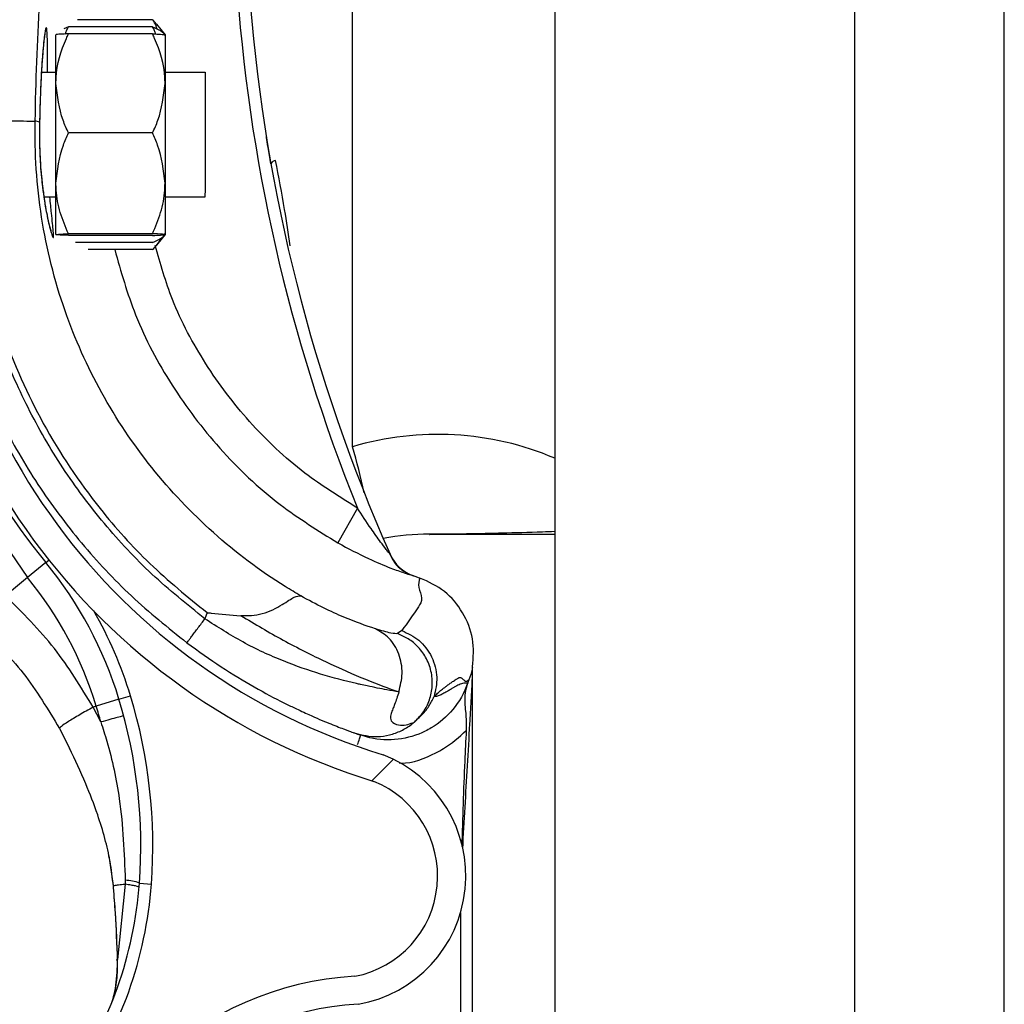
# Model space of a CAD drawing. Header units: inches. Extents: x 170 to 284, y 215 to 248.
# Tile 131 of 195: x 186.1455 to 186.2299, y 224.0262 to 224.1105. Entities that reach past the tile are written whole.
import ezdxf

# ---------------------------------------------------------------- set-up
doc = ezdxf.new("R2010")
doc.units = ezdxf.units.IN
doc.header["$LTSCALE"] = 0.25
doc.header["$MEASUREMENT"] = 0
doc.layers.add('RH BENCH MOUNT', color=7, linetype='Continuous')

msp = doc.modelspace()

# ---------------------------------------------------------------- hatches: boundary and pattern name
at = {"layer": 'RH BENCH MOUNT'}
h = msp.add_hatch(dxfattribs=at)
h.set_pattern_fill('ANSI31', color=256, scale=0.34241245, angle=2.8e-322, style=0)
h.set_pattern_definition([(45, (176.0930244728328, 218.320867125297), (-0.03026527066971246, 0.03026527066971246), [])])
edge = h.paths.add_edge_path(flags=0)
edge.add_arc((186.1662917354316, 224.0094604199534), 0.001712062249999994, 450.0000000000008, 472.2104203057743)
edge.add_line((186.1656445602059, 224.0110454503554), (186.1647320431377, 224.0132803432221))
edge.add_arc((186.1662917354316, 224.0094604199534), 0.004126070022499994, 449.9999999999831, 472.2104203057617, ccw=False)
edge.add_arc((186.1662917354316, 224.0005576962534), 0.01302879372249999, 401.4761673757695, 449.99999999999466, ccw=False)
edge.add_arc((186.1620458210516, 223.9974075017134), 0.01830194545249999, 360, 400.06137300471, ccw=False)
edge.add_arc((186.1685858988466, 223.9974075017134), 0.01176186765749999, 292.1408576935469, 360, ccw=False)
edge.add_arc((186.1662917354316, 224.0006604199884), 0.01566536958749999, 235.2570680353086, 295.4307998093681, ccw=False)
edge.add_arc((186.1715306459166, 224.0087755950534), 0.02532140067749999, 212.8542481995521, 235.9809333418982, ccw=False)
edge.add_arc((186.1633812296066, 224.0024067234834), 0.01504902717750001, 172.1557183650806, 209.3146496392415, ccw=False)
edge.add_arc((186.1758108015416, 224.0010713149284), 0.02754708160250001, 453.308503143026, 532.9325737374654, ccw=False)
edge.add_arc((186.1725578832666, 224.0371615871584), 0.008748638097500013, 280.9586189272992, 427.9414322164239)
edge.add_arc((186.1924176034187, 224.0995148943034), 0.05672062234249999, 179.5706357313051, 253.00989973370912, ccw=False)
edge.add_arc((186.3507493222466, 224.1007133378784), 0.2150521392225, 163.4260275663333, 180.2060536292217, ccw=False)
edge.add_arc((186.1719757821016, 224.1528627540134), 0.02884824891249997, 465.15884346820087, 521.4137567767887, ccw=False)
edge.add_arc((186.1546497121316, 224.2074090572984), 0.0284373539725, 290.1205938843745, 343.7190675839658)
edge.add_arc((186.1674901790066, 224.2032316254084), 0.01494630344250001, 345.2914408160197, 400.5471921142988)
edge.add_arc((186.1640660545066, 224.2014168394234), 0.0187470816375, 397.9578745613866, 431.4396159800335)
edge.add_arc((186.1662917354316, 224.2062448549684), 0.0134739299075, 433.877557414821, 472.2736457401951)
edge.add_arc((186.1637236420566, 224.2132643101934), 0.006011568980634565, 474.982532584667, 495.7175736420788)
edge.add_arc((186.1735166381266, 224.2060051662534), 0.01816498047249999, 500.8992600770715, 540.0000000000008)
edge.add_arc((186.1662917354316, 224.2060051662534), 0.01094007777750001, 180, 270)
edge.add_arc((186.1662917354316, 224.1969312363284), 0.001866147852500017, 270, 285.642246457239)
edge.add_line((186.1667949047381, 224.195134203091), (186.167445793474, 224.1928096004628))
edge.add_arc((186.1662917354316, 224.1969312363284), 0.004280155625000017, 270.00000000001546, 285.6422464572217, ccw=False)
edge.add_arc((186.1662917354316, 224.2060051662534), 0.01335408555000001, 179.9999999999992, 270.00000000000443, ccw=False)
edge.add_arc((186.1735166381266, 224.2060051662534), 0.020578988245, 500.61135831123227, 540, ccw=False)
edge.add_arc((186.1637236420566, 224.2132643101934), 0.008425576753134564, 474.57766718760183, 496.4997109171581, ccw=False)
edge.add_arc((186.1662917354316, 224.2062448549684), 0.01588793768, 433.6903022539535, 472.4705806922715, ccw=False)
edge.add_arc((186.1640660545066, 224.2014168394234), 0.02116108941, 398.1045307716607, 431.57717173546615, ccw=False)
edge.add_arc((186.1674901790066, 224.2032316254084), 0.01736031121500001, 345.180248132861, 400.3658533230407, ccw=False)
edge.add_arc((186.1546497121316, 224.2074090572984), 0.030851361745, 289.9181572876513, 343.77953759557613, ccw=False)
edge.add_arc((186.1719757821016, 224.1528627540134), 0.02643424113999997, 464.9417095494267, 521.3236131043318)
edge.add_arc((186.3507493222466, 224.1007133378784), 0.21263813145, 523.4376684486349, 540.2096895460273)
edge.add_arc((186.1924176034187, 224.0995148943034), 0.05430661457, 539.5566266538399, 613.1145348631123)
edge.add_arc((186.1725578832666, 224.0371615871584), 0.01116264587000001, 280.0610388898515, 428.5290871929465, ccw=False)
edge.add_arc((186.1758108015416, 224.0010713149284), 0.02513307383, 452.9714001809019, 532.9706577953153)
edge.add_arc((186.1633812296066, 224.0024067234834), 0.01263501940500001, 532.0830472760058, 568.9826967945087)
edge.add_arc((186.1715306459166, 224.0087755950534), 0.022907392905, 213.0443063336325, 236.0197152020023)
edge.add_arc((186.1662917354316, 224.0006604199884), 0.01325136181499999, 235.1922404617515, 295.7352497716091)
edge.add_arc((186.1685858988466, 223.9974075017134), 0.009347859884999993, 291.7225241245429, 360)
edge.add_arc((186.1620458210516, 223.9974075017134), 0.01588793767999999, 360, 399.952178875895)
edge.add_arc((186.1662917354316, 224.0005576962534), 0.01061478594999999, 401.6345013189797, 450.0000000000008)

# ---------------------------------------------------------------- linework, layer by layer
for p, q in [((186.1913380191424, 224.1660078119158), (186.1913380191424, 219.9132451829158)), ((186.2170189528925, 224.1660078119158), (186.2170189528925, 219.9132451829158)), ((186.2298594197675, 219.9132451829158), (186.2298594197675, 224.1660078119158)), ((186.1740134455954, 224.073943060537), (186.1740134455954, 224.1393637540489)), ((186.1568877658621, 224.110528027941), (186.1504526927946, 224.1105294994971)), ((186.1568877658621, 224.110528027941), (186.1571926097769, 224.1101388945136)), ((186.149679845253, 224.1099230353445), (186.149292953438, 224.1097368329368)), ((186.156887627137, 224.1099213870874), (186.149679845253, 224.1099230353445)), ((186.1572152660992, 224.1101571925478), (186.1579575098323, 224.1092381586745)), ((186.1486086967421, 224.1050708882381), (186.1486096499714, 224.1092393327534)), ((186.1568874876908, 224.1093115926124), (186.1496797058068, 224.1093132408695)), ((186.157957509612, 224.1092371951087), (186.1579565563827, 224.1050687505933)), ((186.1473662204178, 224.1060304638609), (186.1486089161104, 224.1060301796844)), ((186.157956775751, 224.1060280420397), (186.1613809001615, 224.1060272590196)), ((186.1613809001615, 224.1060272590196), (186.1613786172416, 224.0960441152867)), ((186.1486067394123, 224.0965115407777), (186.1486086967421, 224.1050708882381)), ((186.1579565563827, 224.1050687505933), (186.1579545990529, 224.096509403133)), ((186.1472077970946, 224.1017451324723), (186.1468376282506, 224.1018496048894)), ((186.1472077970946, 224.1017451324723), (186.1472078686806, 224.101744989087)), ((186.1568855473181, 224.1008263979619), (186.149677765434, 224.100828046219)), ((186.1486057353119, 224.0921206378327), (186.1486067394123, 224.0965115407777)), ((186.1579545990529, 224.096509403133), (186.1579535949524, 224.092118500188)), ((186.1613786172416, 224.0960441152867), (186.1613784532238, 224.0953268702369)), ((186.1486064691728, 224.0953297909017), (186.1475855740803, 224.0953300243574)), ((186.1613784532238, 224.0953268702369), (186.1579543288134, 224.095327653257)), ((186.1568835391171, 224.0920445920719), (186.1496757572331, 224.092046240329)), ((186.1568835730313, 224.0921928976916), (186.1496757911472, 224.0921945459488)), ((186.1579535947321, 224.0921175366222), (186.1572109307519, 224.0911988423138)), ((186.1568833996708, 224.0914347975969), (186.1502753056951, 224.091436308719)), ((186.1568832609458, 224.0908281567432), (186.1513657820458, 224.0908294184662)), ((186.174446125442, 224.0686804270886), (186.1727630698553, 224.065700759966)), ((186.1477464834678, 224.0640212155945), (186.1461731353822, 224.062732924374)), ((186.1477464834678, 224.0640212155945), (186.1480054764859, 224.0642332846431)), ((186.1461731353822, 224.062732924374), (186.1442768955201, 224.0611802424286)), ((186.1790371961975, 224.0629569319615), (186.1794557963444, 224.0628099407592)), ((186.1794557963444, 224.0628099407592), (186.1797878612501, 224.062686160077)), ((186.1615536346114, 224.0597269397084), (186.1613712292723, 224.0591981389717)), ((186.1782424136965, 224.0581896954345), (186.1778568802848, 224.0579275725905)), ((186.1843016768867, 224.0550686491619), (186.1843016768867, 224.0550906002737)), ((186.1839721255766, 224.0539568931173), (186.1838758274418, 224.0536777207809)), ((186.1843016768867, 224.0021147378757), (186.1843016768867, 224.0545369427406)), ((186.1540075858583, 224.0523099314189), (186.1520624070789, 224.0517171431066)), ((186.1540075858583, 224.0523099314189), (186.1549902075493, 224.0526093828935)), ((186.1520624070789, 224.0517171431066), (186.1517967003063, 224.0516361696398)), ((186.1524507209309, 224.050360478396), (186.1517967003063, 224.0516361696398)), ((186.1489064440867, 224.0498111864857), (186.1497777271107, 224.048106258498)), ((186.1742323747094, 224.0494019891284), (186.1743992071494, 224.0493427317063)), ((186.1744776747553, 224.0493153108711), (186.1747284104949, 224.0492277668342)), ((186.1531342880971, 224.0388876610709), (186.1534991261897, 224.0363085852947)), ((186.1535411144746, 224.0361562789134), (186.1535271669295, 224.0363235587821)), ((186.1545422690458, 224.0364524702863), (186.1538921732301, 224.0300184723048)), ((186.1557639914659, 224.0365516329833), (186.1567884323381, 224.0364758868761)), ((186.1832744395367, 224.0340374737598), (186.1832744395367, 224.0050117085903))]:
    msp.add_line(p, q, dxfattribs=at)
at = {"layer": 'RH BENCH MOUNT', "flags": 128}
for points in [[(186.1334581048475, 224.0910607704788), (186.1335312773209, 224.0902639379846), (186.1361895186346, 224.0803090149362), (186.1403621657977, 224.0712247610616), (186.146173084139, 224.0627329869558), (186.1461731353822, 224.062732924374), (186.1461731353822, 224.062732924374)], [(186.1538586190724, 224.0299498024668), (186.1538308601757, 224.0299573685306), (186.1538118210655, 224.0299657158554), (186.1538020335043, 224.0299746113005), (186.1538017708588, 224.0299838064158), (186.1538110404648, 224.0299930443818), (186.153829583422, 224.0300020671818), (186.1538568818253, 224.0300106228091), (186.1538921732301, 224.0300184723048)]]:
    msp.add_lwpolyline(points, dxfattribs=at)
at = {"layer": 'RH BENCH MOUNT'}
for centre, radius, start, end in [((186.3507493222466, 224.1007133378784), 0.2126381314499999, 163.4376684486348, 180.2096895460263), ((186.3103094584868, 224.1236240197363), 0.1465525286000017, 165.3406183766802, 202.0185750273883), ((186.3103094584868, 224.1236240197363), 0.1455252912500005, 165.3544246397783, 203.8705502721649), ((186.1924176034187, 224.0995148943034), 0.05672062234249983, 179.5706357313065, 253.009899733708), ((186.1924176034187, 224.0995148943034), 0.05430661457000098, 179.5566266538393, 253.114534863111), ((186.1675087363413, 224.0979454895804), 0.0005320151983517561, 98.8225151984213, 154.8284159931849), ((186.1925195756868, 224.1006823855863), 0.05786770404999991, 190.9018913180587, 219.3113539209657), ((186.1813100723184, 224.0493205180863), 0.02568093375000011, 67.01549504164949, 106.5066258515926), ((186.1177914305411, 224.0574211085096), 0.05859940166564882, 12.39253660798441, 16.37646921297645), ((186.1801927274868, 224.0493205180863), 0.01712062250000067, 88.61049705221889, 101.9466001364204), ((186.1806203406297, 224.0669495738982), 0.0005136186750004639, 268.6104970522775, 270.0142555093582), ((186.1803633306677, 224.0661197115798), 0.003424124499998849, 203.870550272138, 250.622411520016), ((186.121253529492, 224.0423282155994), 0.03424124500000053, 16.94846748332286, 39.31135392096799), ((186.121253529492, 224.0423282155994), 0.0322077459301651, 16.94846748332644, 39.31135392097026), ((186.121253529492, 224.0423282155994), 0.03526848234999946, 16.94846748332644, 29.83866097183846), ((186.1127374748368, 224.0397329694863), 0.04314396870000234, 355.7713036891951, 16.94846748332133), ((186.1127374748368, 224.0397329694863), 0.04417120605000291, 355.7713036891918, 16.94846748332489), ((186.1127374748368, 224.0397329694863), 0.04111046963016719, 14.98049646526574, 16.94846748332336), ((186.1725578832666, 224.0371615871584), 0.01116264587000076, 280.0610388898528, 68.52908719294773), ((186.1725578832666, 224.0371615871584), 0.008748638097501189, 280.9586189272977, 67.94143221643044), ((186.1216159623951, 224.0390765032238), 0.03424124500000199, 325.055123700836, 355.7713036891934), ((186.1216159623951, 224.0390765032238), 0.03526848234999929, 325.055123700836, 355.7713036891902), ((186.1535507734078, 224.0359784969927), 0.0001780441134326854, 93.10983559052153, 110.0707638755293), ((186.1535040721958, 224.0361756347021), 3.319259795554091e-05, 244.2889319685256, 282.2874080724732), ((186.1544851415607, 224.0332926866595), 0.003500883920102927, 68.57435782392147, 89.04261803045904), ((186.1758108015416, 224.0010713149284), 0.02754708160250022, 93.30850314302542, 172.9325737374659), ((186.1758108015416, 224.0010713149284), 0.02513307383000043, 92.97140018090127, 172.9706577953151)]:
    msp.add_arc(centre, radius, start, end, dxfattribs=at)
for points, knots in [([(186.1406798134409, 224.1002417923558), (186.1407785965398, 224.104997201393), (186.1409766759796, 224.114532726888), (186.1425862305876, 224.1288416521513), (186.1450430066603, 224.1431512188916), (186.1475403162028, 224.1525550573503), (186.1487919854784, 224.1572683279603)], [0, 0, 0, 0, 0.2468628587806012, 0.4950083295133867, 0.74689458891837, 1, 1, 1, 1]), ([(186.1492048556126, 224.1567800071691), (186.1482307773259, 224.1531498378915), (186.1462797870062, 224.1458789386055), (186.144101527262, 224.1347981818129), (186.1424904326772, 224.1236155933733), (186.1414796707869, 224.1126469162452), (186.1412849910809, 224.1053990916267), (186.1411915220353, 224.1019192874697)], [0, 0, 0, 0, 0.2027568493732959, 0.4061035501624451, 0.6088604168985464, 0.8122072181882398, 1, 1, 1, 1]), ([(186.146837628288, 224.1018496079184), (186.1468376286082, 224.1018496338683), (186.1468794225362, 224.1052359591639), (186.1471425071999, 224.1122826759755), (186.1480944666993, 224.1229558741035), (186.1496690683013, 224.1338319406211), (186.1517875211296, 224.1446192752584), (186.1536858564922, 224.1516943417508), (186.1546350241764, 224.1552318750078)], [0, 0, 0, 0, 1.439079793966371e-06, 0.1877923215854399, 0.3908439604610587, 0.5938956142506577, 0.7969478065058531, 1, 1, 1, 1]), ([(186.157274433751, 224.1097350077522), (186.1572194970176, 224.1099161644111), (186.1571368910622, 224.1101885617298), (186.1569502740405, 224.1104428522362), (186.1568877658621, 224.110528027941)], [0, 0, 0, 0, 0.6650456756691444, 1, 1, 1, 1]), ([(186.1478716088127, 224.10603034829), (186.1478744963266, 224.1063501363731), (186.1478853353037, 224.1075505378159), (186.1478803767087, 224.1089419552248), (186.1478337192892, 224.1098014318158), (186.1477451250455, 224.1098888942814), (186.1476185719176, 224.1092381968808), (186.1474501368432, 224.1075158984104), (186.1472871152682, 224.1049598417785), (186.1472348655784, 224.102842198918), (186.1472077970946, 224.1017451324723)], [0, 0, 0, 0, 0.05114929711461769, 0.1920011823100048, 0.3334894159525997, 0.422421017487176, 0.5646212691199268, 0.7065362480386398, 0.8479681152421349, 1, 1, 1, 1]), ([(186.1494248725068, 224.1093018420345), (186.1494475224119, 224.109393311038), (186.1495006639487, 224.1096079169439), (186.1496145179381, 224.1098081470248), (186.149679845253, 224.1099230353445)], [0, 0, 0, 0, 0.4262184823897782, 1, 1, 1, 1]), ([(186.1571423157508, 224.1093000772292), (186.1571197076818, 224.1093915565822), (186.1570666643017, 224.1096061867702), (186.1569529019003, 224.1098064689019), (186.156887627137, 224.1099213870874)], [0, 0, 0, 0, 0.4262184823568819, 1, 1, 1, 1]), ([(186.156887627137, 224.1099213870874), (186.1571396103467, 224.1098113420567), (186.1576495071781, 224.1095886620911), (186.1579339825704, 224.1093174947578), (186.1579531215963, 224.109162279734), (186.1579574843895, 224.1091268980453)], [0, 0, 0, 0, 0.4299704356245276, 0.8700602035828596, 1, 1, 1, 1]), ([(186.1476699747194, 224.1093720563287), (186.1476701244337, 224.1093725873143), (186.1476769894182, 224.1093969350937), (186.1476454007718, 224.1092600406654), (186.1476008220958, 224.1089448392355), (186.1475535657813, 224.1084817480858), (186.1475291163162, 224.1082421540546)], [0, 0, 0, 0, 0.005301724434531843, 0.2431048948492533, 0.6083977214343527, 1, 1, 1, 1]), ([(186.1486086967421, 224.1050708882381), (186.1486121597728, 224.1052387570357), (186.1486392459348, 224.1065517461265), (186.1490708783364, 224.1079913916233), (186.1496203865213, 224.1091844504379), (186.1496797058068, 224.1093132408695)], [0, 0, 0, 0, 0.1156468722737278, 0.904534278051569, 1, 1, 1, 1]), ([(186.1496797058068, 224.1093132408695), (186.1494276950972, 224.1093030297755), (186.1489177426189, 224.10928236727), (186.1486331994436, 224.1092571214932), (186.1486140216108, 224.1092426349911), (186.1486096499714, 224.1092393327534)], [0, 0, 0, 0, 0.4299704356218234, 0.8700602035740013, 0.9999999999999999, 0.9999999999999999, 0.9999999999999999, 0.9999999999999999]), ([(186.1579565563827, 224.1050687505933), (186.1579531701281, 224.1052366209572), (186.1579266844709, 224.1065496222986), (186.1574957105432, 224.1079894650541), (186.1569467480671, 224.1091827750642), (186.1568874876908, 224.1093115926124)], [0, 0, 0, 0, 0.1156468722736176, 0.9045342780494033, 0.9999999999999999, 0.9999999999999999, 0.9999999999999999, 0.9999999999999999]), ([(186.1568874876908, 224.1093115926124), (186.1571394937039, 224.1093012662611), (186.1576494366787, 224.1092803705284), (186.157933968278, 224.1092549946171), (186.1579531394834, 224.1092404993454), (186.157957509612, 224.1092371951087)], [0, 0, 0, 0, 0.4299704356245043, 0.8700602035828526, 0.9999999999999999, 0.9999999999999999, 0.9999999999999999, 0.9999999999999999]), ([(186.1475291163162, 224.1082421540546), (186.1475244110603, 224.1081985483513), (186.1474890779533, 224.1078711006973), (186.1474166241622, 224.1069308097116), (186.1473246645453, 224.105435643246), (186.1472516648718, 224.1036592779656), (186.1472166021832, 224.1023894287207), (186.1472086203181, 224.1017396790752), (186.1472086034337, 224.1017383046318)], [0, 0, 0, 0, 0.03583539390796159, 0.2690981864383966, 0.5116419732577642, 0.7561140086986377, 0.9994840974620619, 1, 1, 1, 1]), ([(186.149677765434, 224.100828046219), (186.1495149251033, 224.1011864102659), (186.148898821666, 224.1025422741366), (186.1487316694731, 224.1039991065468), (186.1486086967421, 224.1050708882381)], [0, 0, 0, 0, 0.2643068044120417, 1, 1, 1, 1]), ([(186.1568855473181, 224.1008263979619), (186.1570485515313, 224.1011846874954), (186.1576652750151, 224.1025402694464), (186.15783309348, 224.1039970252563), (186.1579565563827, 224.1050687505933)], [0, 0, 0, 0, 0.2643068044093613, 1, 1, 1, 1]), ([(186.1411910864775, 224.1019192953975), (186.1412738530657, 224.0988819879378), (186.1414421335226, 224.0927065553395), (186.143731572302, 224.0839195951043), (186.1473458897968, 224.075753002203), (186.1517606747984, 224.0691729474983), (186.1565697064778, 224.0637882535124), (186.1598837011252, 224.0610877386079), (186.1615536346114, 224.0597269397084)], [0, 0, 0, 0, 0.1870908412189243, 0.3803918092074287, 0.5558755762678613, 0.7364481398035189, 0.8671952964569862, 1, 1, 1, 1]), ([(186.1411910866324, 224.1019193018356), (186.1419152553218, 224.1019079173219), (186.1433635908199, 224.1018851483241), (186.1452047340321, 224.1018571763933), (186.1465196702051, 224.1018411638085), (186.1467316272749, 224.1018467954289), (186.1468376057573, 224.1018496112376)], [0, 0, 0, 0, 0.2500007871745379, 0.5000009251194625, 0.7500005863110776, 1, 1, 1, 1]), ([(186.169580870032, 224.0611590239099), (186.1691391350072, 224.0614217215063), (186.166491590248, 224.0629962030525), (186.1619665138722, 224.0664276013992), (186.1566353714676, 224.072028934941), (186.1523471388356, 224.0784687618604), (186.1490978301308, 224.0856948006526), (186.1471382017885, 224.0935696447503), (186.1467673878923, 224.0990976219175), (186.1468376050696, 224.1018495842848), (186.1468376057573, 224.1018496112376)], [0, 0, 0, 0, 0.03155846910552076, 0.1891461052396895, 0.34673388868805, 0.5043277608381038, 0.6619226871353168, 0.8309600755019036, 0.9999983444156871, 1, 1, 1, 1]), ([(186.147209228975, 224.101736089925), (186.1472078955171, 224.1016936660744), (186.1471870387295, 224.1010301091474), (186.147192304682, 224.0996985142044), (186.1472862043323, 224.0978749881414), (186.1474054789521, 224.0965705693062), (186.1474929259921, 224.0959757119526), (186.1475096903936, 224.0958616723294)], [0, 0, 0, 0, 0.02096907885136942, 0.3279800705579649, 0.6261032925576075, 0.928320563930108, 1, 1, 1, 1]), ([(186.1472078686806, 224.101744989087), (186.1472001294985, 224.1012899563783), (186.1471756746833, 224.0998521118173), (186.1472983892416, 224.0974418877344), (186.1476144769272, 224.0949004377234), (186.1479975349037, 224.0929732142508), (186.148279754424, 224.09198928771), (186.1484248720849, 224.0917533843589), (186.1484130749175, 224.0923114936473), (186.1482551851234, 224.093563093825), (186.1481358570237, 224.0948499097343), (186.1480913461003, 224.0953299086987)], [0, 0, 0, 0, 0.05799721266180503, 0.1832636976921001, 0.306412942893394, 0.4347166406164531, 0.5675677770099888, 0.660949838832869, 0.7922661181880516, 0.9225125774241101, 1, 1, 1, 1]), ([(186.1613712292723, 224.0591981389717), (186.1598266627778, 224.0604396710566), (186.1567350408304, 224.0629247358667), (186.1526771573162, 224.0672974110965), (186.1491033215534, 224.0720733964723), (186.1461149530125, 224.0772474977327), (186.1437242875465, 224.0827228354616), (186.1420014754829, 224.0884388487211), (186.1408961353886, 224.0943014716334), (186.1407517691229, 224.0982658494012), (186.1406798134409, 224.1002417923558)], [0, 0, 0, 0, 0.1247413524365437, 0.2496837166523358, 0.3746881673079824, 0.4999855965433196, 0.6253465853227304, 0.7503062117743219, 0.8755465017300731, 1, 1, 1, 1]), ([(186.1486067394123, 224.0965115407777), (186.1487347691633, 224.0976226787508), (186.1489055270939, 224.0991046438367), (186.1495232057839, 224.1004831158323), (186.149677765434, 224.100828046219)], [0, 0, 0, 0, 0.7497733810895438, 0.9999999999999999, 0.9999999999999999, 0.9999999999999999, 0.9999999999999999]), ([(186.1579545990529, 224.096509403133), (186.1578270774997, 224.0976205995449), (186.157656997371, 224.0991026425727), (186.1570399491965, 224.1004813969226), (186.1568855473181, 224.1008263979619)], [0, 0, 0, 0, 0.7497733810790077, 1, 1, 1, 1]), ([(186.167027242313, 224.0981717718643), (186.1669414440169, 224.0986639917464), (186.1667796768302, 224.0995920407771), (186.1666416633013, 224.1004469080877), (186.1666330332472, 224.1005006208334), (186.1666297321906, 224.1005211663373)], [0, 0, 0, 0, 0.4108597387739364, 0.7746496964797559, 1, 1, 1, 1]), ([(186.1686633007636, 224.0911556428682), (186.1685160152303, 224.0921948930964), (186.1681664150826, 224.0946616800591), (186.1676981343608, 224.0970747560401), (186.1674271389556, 224.0984712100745)], [0, 0, 0, 0, 0.4212971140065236, 1, 1, 1, 1]), ([(186.1496757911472, 224.0921945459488), (186.1494239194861, 224.0927923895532), (186.1489142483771, 224.0940021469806), (186.1486300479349, 224.0954756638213), (186.1486110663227, 224.0963192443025), (186.1486067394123, 224.0965115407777)], [0, 0, 0, 0, 0.4299704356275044, 0.870060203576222, 0.9999999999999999, 0.9999999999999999, 0.9999999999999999, 0.9999999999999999]), ([(186.1568835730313, 224.0921928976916), (186.1571357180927, 224.0927906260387), (186.1576459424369, 224.0940001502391), (186.1579308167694, 224.0954735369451), (186.1579501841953, 224.0963171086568), (186.1579545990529, 224.096509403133)], [0, 0, 0, 0, 0.4299704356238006, 0.8700602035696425, 1, 1, 1, 1]), ([(186.1475096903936, 224.0958616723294), (186.1475622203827, 224.0954737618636), (186.1476850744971, 224.0945665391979), (186.1479053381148, 224.0934644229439), (186.1480869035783, 224.0926921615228), (186.1482023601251, 224.0923228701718), (186.1482051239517, 224.0923158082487), (186.1482059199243, 224.0923137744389)], [0, 0, 0, 0, 0.1981000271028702, 0.4633049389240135, 0.7305309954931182, 0.922393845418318, 1, 1, 1, 1]), ([(186.1486057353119, 224.0921206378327), (186.1487335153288, 224.0921396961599), (186.1489039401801, 224.0921651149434), (186.1495213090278, 224.09218865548), (186.1496757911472, 224.0921945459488)], [0, 0, 0, 0, 0.7497733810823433, 1, 1, 1, 1]), ([(186.1496757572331, 224.092046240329), (186.14942375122, 224.0920565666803), (186.1489138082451, 224.092077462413), (186.1486292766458, 224.0921028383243), (186.1486101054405, 224.0921173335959), (186.1486057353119, 224.0921206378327)], [0, 0, 0, 0, 0.4299704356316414, 0.870060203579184, 0.9999999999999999, 0.9999999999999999, 0.9999999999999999, 0.9999999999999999]), ([(186.1568832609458, 224.0908281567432), (186.1571659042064, 224.0911169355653), (186.1574767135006, 224.0914344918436), (186.1575991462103, 224.0917718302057), (186.1576102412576, 224.0918024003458)], [0, 0, 0, 0, 0.9093784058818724, 1, 1, 1, 1]), ([(186.1568833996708, 224.0914347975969), (186.1571354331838, 224.0915447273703), (186.1576454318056, 224.0917671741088), (186.1579300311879, 224.0920382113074), (186.1579492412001, 224.0921934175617), (186.1579536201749, 224.0922287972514)], [0, 0, 0, 0, 0.4299704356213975, 0.8700602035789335, 1, 1, 1, 1]), ([(186.1568835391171, 224.0920445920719), (186.1571355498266, 224.0920548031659), (186.1576455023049, 224.0920754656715), (186.1579300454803, 224.0921007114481), (186.1579492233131, 224.0921151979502), (186.1579535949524, 224.092118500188)], [0, 0, 0, 0, 0.4299704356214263, 0.8700602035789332, 1, 1, 1, 1]), ([(186.1579535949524, 224.092118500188), (186.1578258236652, 224.0921376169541), (186.1576554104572, 224.0921631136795), (186.1570380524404, 224.0921869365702), (186.1568835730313, 224.0921928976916)], [0, 0, 0, 0, 0.7497733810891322, 0.9999999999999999, 0.9999999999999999, 0.9999999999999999, 0.9999999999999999]), ([(186.174446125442, 224.0686804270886), (186.1729099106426, 224.0696384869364), (186.1695340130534, 224.071743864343), (186.1651127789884, 224.075927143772), (186.1613226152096, 224.0809682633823), (186.15856881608, 224.0860706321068), (186.1575557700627, 224.0896222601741), (186.1571101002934, 224.0911847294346)], [0, 0, 0, 0, 0.1859244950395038, 0.4085770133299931, 0.6208996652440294, 0.8332222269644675, 1, 1, 1, 1]), ([(186.1536438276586, 224.0908288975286), (186.1541787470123, 224.0889416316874), (186.1553303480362, 224.0848786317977), (186.1584144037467, 224.0791315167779), (186.1625617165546, 224.0736225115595), (186.1673934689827, 224.0690492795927), (186.1710837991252, 224.0667479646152), (186.1727630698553, 224.065700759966)], [0, 0, 0, 0, 0.1810254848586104, 0.3897206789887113, 0.598415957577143, 0.8172607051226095, 1, 1, 1, 1]), ([(186.1401384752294, 224.086115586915), (186.1405392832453, 224.0846918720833), (186.1415065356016, 224.0812560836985), (186.1438368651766, 224.0760813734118), (186.1469595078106, 224.070644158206), (186.1507157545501, 224.0656314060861), (186.1549743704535, 224.0610493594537), (186.1582127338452, 224.0584446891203), (186.1598290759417, 224.0571446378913)], [0, 0, 0, 0, 0.1242895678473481, 0.2999425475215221, 0.4755260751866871, 0.6508346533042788, 0.8257234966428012, 1, 1, 1, 1]), ([(186.1771432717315, 224.0648497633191), (186.1771394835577, 224.064854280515), (186.177071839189, 224.0649349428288), (186.1768300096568, 224.0652400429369), (186.1763102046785, 224.0659295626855), (186.1754683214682, 224.067106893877), (186.1748273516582, 224.0680935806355), (186.174446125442, 224.0686804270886)], [0, 0, 0, 0, 0.005253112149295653, 0.09380336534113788, 0.2660256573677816, 0.5634579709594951, 1, 1, 1, 1]), ([(186.1913380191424, 224.0666669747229), (186.190987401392, 224.0666551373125), (186.1894274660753, 224.0666024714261), (186.1871703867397, 224.0665354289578), (186.1847827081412, 224.0664808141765), (186.1832280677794, 224.066456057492), (186.1822304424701, 224.066445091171), (186.1815968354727, 224.0664402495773), (186.1811968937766, 224.0664380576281), (186.1809450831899, 224.0664370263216), (186.1807716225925, 224.066436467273), (186.1806630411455, 224.0664361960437), (186.1806137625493, 224.0664361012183), (186.1806096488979, 224.0664361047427), (186.180607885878, 224.0664361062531)], [0, 0, 0, 0, 0.0904838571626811, 0.4025722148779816, 0.6140598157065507, 0.7523489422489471, 0.8411803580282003, 0.8978729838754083, 0.9340902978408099, 0.9574251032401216, 0.9727591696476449, 0.9884414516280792, 0.995046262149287, 1, 1, 1, 1]), ([(186.1806204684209, 224.0664359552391), (186.1806220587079, 224.0664359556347), (186.1806257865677, 224.0664359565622), (186.1806762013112, 224.0664359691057), (186.1807867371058, 224.0664359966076), (186.1809628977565, 224.0664360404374), (186.1812196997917, 224.0664361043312), (186.1816276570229, 224.0664362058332), (186.1822739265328, 224.0664363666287), (186.1832904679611, 224.0664366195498), (186.1848706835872, 224.0664370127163), (186.1872833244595, 224.0664376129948), (186.189514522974, 224.0664381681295), (186.1910281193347, 224.0664385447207), (186.1913380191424, 224.0664386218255)], [0, 0, 0, 0, 0.004737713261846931, 0.01110587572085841, 0.02657793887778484, 0.04194739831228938, 0.06549174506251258, 0.102166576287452, 0.1596760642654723, 0.2498373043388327, 0.3901314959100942, 0.6042895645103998, 0.9189806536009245, 1, 1, 1, 1]), ([(186.1727630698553, 224.065700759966), (186.1736391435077, 224.0652325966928), (186.1751798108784, 224.0644092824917), (186.1771628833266, 224.0635849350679), (186.1784107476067, 224.0631393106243), (186.1788830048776, 224.0629984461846), (186.1790174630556, 224.0629639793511), (186.1790174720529, 224.0629639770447)], [0, 0, 0, 0, 0.3699466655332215, 0.6505899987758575, 0.8492685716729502, 0.9999899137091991, 1, 1, 1, 1]), ([(186.1771432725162, 224.064849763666), (186.177298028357, 224.0645337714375), (186.1775674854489, 224.0639835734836), (186.1782319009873, 224.0633371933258), (186.1787391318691, 224.0630963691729), (186.1790175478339, 224.0629641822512)], [0, 0, 0, 0, 0.3783552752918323, 0.6587829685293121, 1, 1, 1, 1]), ([(186.1772320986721, 224.0647340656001), (186.1772295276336, 224.0647374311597), (186.1772238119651, 224.0647449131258), (186.1771954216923, 224.0647822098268), (186.177179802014, 224.064802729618)], [0, 0, 0, 0, 0.4498228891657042, 1, 1, 1, 1]), ([(186.1797911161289, 224.0626942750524), (186.1797171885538, 224.0624397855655), (186.1795692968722, 224.0619306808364), (186.1801006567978, 224.0609077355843), (186.1793697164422, 224.0597599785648), (186.1787255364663, 224.0588626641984), (186.1782424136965, 224.0581896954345)], [0, 0, 0, 0, 0.1666800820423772, 0.3334425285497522, 0.5000945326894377, 1, 1, 1, 1]), ([(186.1843016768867, 224.0550906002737), (186.1843619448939, 224.0558967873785), (186.1844824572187, 224.0575088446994), (186.1835407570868, 224.0597788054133), (186.1820004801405, 224.0616941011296), (186.1805277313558, 224.0623608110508), (186.1797911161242, 224.0626942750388)], [0, 0, 0, 0, 0.2500474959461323, 0.4999967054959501, 0.7499165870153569, 0.9999999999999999, 0.9999999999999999, 0.9999999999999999, 0.9999999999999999]), ([(186.1517967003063, 224.0516361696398), (186.1507505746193, 224.0533556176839), (186.1486308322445, 224.0568396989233), (186.1457407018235, 224.0597209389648), (186.1442768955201, 224.0611802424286)], [0, 0, 0, 0, 0.4935154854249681, 1, 1, 1, 1]), ([(186.164437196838, 224.0594766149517), (186.1647465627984, 224.059468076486), (186.1653816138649, 224.059450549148), (186.1663253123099, 224.0596367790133), (186.1672375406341, 224.05996762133), (186.168230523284, 224.0605476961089), (186.1690872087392, 224.0611658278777), (186.1694188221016, 224.0611619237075), (186.1695814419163, 224.0611600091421)], [0, 0, 0, 0, 0.1136768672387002, 0.2333502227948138, 0.3620694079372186, 0.5019163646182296, 0.7557448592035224, 1, 1, 1, 1]), ([(186.1759729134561, 224.0583350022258), (186.1751382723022, 224.0586228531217), (186.1738716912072, 224.0590596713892), (186.171552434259, 224.0601003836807), (186.1702405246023, 224.0608056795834), (186.1695814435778, 224.0611600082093)], [0, 0, 0, 0, 0.4901989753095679, 0.743884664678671, 1, 1, 1, 1]), ([(186.1615536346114, 224.0597269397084), (186.1615651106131, 224.0597256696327), (186.1616795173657, 224.0597130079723), (186.1626414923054, 224.0596088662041), (186.1635903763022, 224.059530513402), (186.164436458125, 224.0594606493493)], [0, 0, 0, 0, 0.01193493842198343, 0.1189819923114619, 0.9999999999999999, 0.9999999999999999, 0.9999999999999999, 0.9999999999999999]), ([(186.1598290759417, 224.0571446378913), (186.1598496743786, 224.0571720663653), (186.1598813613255, 224.0572142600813), (186.1600736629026, 224.0574703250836), (186.1602726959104, 224.0577353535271), (186.1605197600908, 224.0580643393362), (186.1608787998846, 224.0585424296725), (186.1611772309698, 224.058939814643), (186.1613712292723, 224.0591981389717)], [0, 0, 0, 0, 0.2394567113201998, 0.3683605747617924, 0.5000000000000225, 0.6316394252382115, 0.7605432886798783, 1, 1, 1, 1]), ([(186.1779883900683, 224.0529354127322), (186.1776496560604, 224.0529925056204), (186.1768405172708, 224.0531288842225), (186.1756888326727, 224.0533570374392), (186.174773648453, 224.0535508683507), (186.1735152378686, 224.0538289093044), (186.1713825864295, 224.0543879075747), (186.1680533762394, 224.055544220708), (186.1646426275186, 224.0570964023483), (186.1624463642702, 224.058507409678), (186.1613712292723, 224.0591981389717)], [0, 0, 0, 0, 0.08980644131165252, 0.2145219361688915, 0.2531624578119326, 0.2759662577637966, 0.4628905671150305, 0.637395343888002, 0.8224944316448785, 1, 1, 1, 1]), ([(186.1644377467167, 224.0594764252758), (186.165656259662, 224.0587544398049), (186.168159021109, 224.0572715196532), (186.1718401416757, 224.0554382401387), (186.1753389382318, 224.0538802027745), (186.177090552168, 224.0532570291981), (186.1779896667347, 224.0529371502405)], [0, 0, 0, 0, 0.2305257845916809, 0.4734878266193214, 0.7297379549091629, 1, 1, 1, 1]), ([(186.1420713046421, 224.0585880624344), (186.1433718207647, 224.0572812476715), (186.1460074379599, 224.0546328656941), (186.1479316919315, 224.051432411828), (186.1489064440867, 224.0498111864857)], [0, 0, 0, 0, 0.4934389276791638, 1, 1, 1, 1]), ([(186.1779891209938, 224.0529338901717), (186.1781164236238, 224.0534638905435), (186.1783808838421, 224.0545649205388), (186.178063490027, 224.0562273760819), (186.1772441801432, 224.0576154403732), (186.1763869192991, 224.0581008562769), (186.1759740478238, 224.0583346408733)], [0, 0, 0, 0, 0.2405618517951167, 0.4997464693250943, 0.7590693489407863, 1, 1, 1, 1]), ([(186.177856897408, 224.0579275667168), (186.1777313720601, 224.0579202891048), (186.1774805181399, 224.0579057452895), (186.1764807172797, 224.0581902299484), (186.1759812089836, 224.0583323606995)], [0, 0, 0, 0, 0.5003922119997, 1, 1, 1, 1]), ([(186.1782424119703, 224.0581896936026), (186.1787518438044, 224.0579508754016), (186.1795354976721, 224.0575835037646), (186.1803335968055, 224.0567215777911), (186.1808202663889, 224.0559467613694), (186.1811310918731, 224.0550862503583), (186.1813187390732, 224.05392681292), (186.1811255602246, 224.0530834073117), (186.1809999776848, 224.0525351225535)], [0, 0, 0, 0, 0.239451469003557, 0.368345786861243, 0.4999761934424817, 0.631610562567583, 0.7605158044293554, 1, 1, 1, 1]), ([(186.1598290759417, 224.0571446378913), (186.1608106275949, 224.0564373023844), (186.162749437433, 224.0550401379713), (186.1655934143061, 224.0533363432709), (186.1677360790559, 224.0521842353), (186.1687552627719, 224.0517095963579), (186.1690582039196, 224.0515685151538)], [0, 0, 0, 0, 0.3013203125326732, 0.5951829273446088, 0.8796725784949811, 1, 1, 1, 1]), ([(186.1793195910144, 224.0503570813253), (186.1795620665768, 224.0505976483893), (186.1800735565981, 224.0511051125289), (186.180607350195, 224.0521152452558), (186.1808934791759, 224.0533026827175), (186.1808319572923, 224.0545745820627), (186.180415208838, 224.0557780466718), (186.1797072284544, 224.0567739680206), (186.1788354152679, 224.057513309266), (186.1781715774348, 224.0577943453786), (186.1778568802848, 224.0579275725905)], [0, 0, 0, 0, 0.1098512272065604, 0.2317256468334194, 0.3631776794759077, 0.4999999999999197, 0.6368223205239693, 0.768274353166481, 0.8901487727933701, 1, 1, 1, 1]), ([(186.1843016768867, 224.0550686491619), (186.1842872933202, 224.0550043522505), (186.1842184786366, 224.0546967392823), (186.1841020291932, 224.0542862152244), (186.1839842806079, 224.053966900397), (186.1839842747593, 224.0539668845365)], [0, 0, 0, 0, 0.2090106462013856, 0.9999607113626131, 1, 1, 1, 1]), ([(186.1843016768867, 224.0545369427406), (186.1843016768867, 224.0545422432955), (186.1843016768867, 224.0545740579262), (186.1843016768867, 224.0546792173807), (186.1843016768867, 224.0548234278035), (186.1843016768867, 224.05499293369), (186.1843016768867, 224.0550383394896), (186.1843016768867, 224.0550686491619)], [0, 0, 0, 0, 0.01571398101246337, 0.09431738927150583, 0.3218612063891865, 0.5473229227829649, 0.9999999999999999, 0.9999999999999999, 0.9999999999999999, 0.9999999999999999]), ([(186.1809991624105, 224.0525327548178), (186.1811035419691, 224.0526320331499), (186.1813248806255, 224.0528425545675), (186.1816579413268, 224.053124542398), (186.181928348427, 224.0533377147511), (186.1821311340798, 224.0534894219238), (186.1822601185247, 224.0535834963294), (186.182391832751, 224.0536771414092), (186.1825262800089, 224.0537703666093), (186.1826701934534, 224.0538677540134), (186.1828182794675, 224.0539652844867), (186.1829518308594, 224.0540522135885), (186.1830508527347, 224.0541133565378), (186.1831215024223, 224.0541561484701), (186.1831830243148, 224.0541760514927), (186.1832480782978, 224.0541770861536), (186.1833174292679, 224.0541557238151), (186.1833910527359, 224.0541090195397), (186.1834650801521, 224.0540345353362), (186.1835355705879, 224.0539693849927), (186.183590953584, 224.0539190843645), (186.1836275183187, 224.0538882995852), (186.1836595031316, 224.0538629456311), (186.1837002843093, 224.0538503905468), (186.1837545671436, 224.0538478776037), (186.1838206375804, 224.0538650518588), (186.1838924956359, 224.05389952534), (186.1839458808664, 224.0539385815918), (186.18397253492, 224.0539580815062)], [0, 0, 0, 0, 0.08480730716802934, 0.1798353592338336, 0.2850849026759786, 0.3228266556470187, 0.3617275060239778, 0.4017874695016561, 0.4430065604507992, 0.485384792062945, 0.5351510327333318, 0.5813528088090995, 0.6105805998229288, 0.6293562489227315, 0.6489120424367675, 0.6766412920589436, 0.7075477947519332, 0.7416323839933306, 0.7850907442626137, 0.8280699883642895, 0.8539878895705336, 0.8729964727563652, 0.8850957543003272, 0.9032140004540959, 0.9275168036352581, 0.9517481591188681, 0.9759089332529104, 1, 1, 1, 1]), ([(186.1834573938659, 224.0395159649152), (186.1835940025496, 224.0418771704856), (186.1838003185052, 224.0454432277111), (186.1840449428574, 224.0496605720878), (186.1841782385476, 224.0518707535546), (186.1842457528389, 224.0530712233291), (186.1842726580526, 224.0537289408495), (186.1842856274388, 224.0540920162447), (186.1842922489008, 224.0542924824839), (186.1842958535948, 224.0544035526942), (186.1842980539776, 224.0544697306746), (186.1842994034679, 224.0545081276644), (186.1843003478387, 224.0545316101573), (186.1843008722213, 224.0545425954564), (186.1843012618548, 224.0545478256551), (186.1843014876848, 224.0545483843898), (186.1843016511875, 224.0545451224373), (186.1843016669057, 224.0545401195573), (186.1843016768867, 224.0545369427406)], [0, 0, 0, 0, 0.4681368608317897, 0.7070129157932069, 0.8371325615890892, 0.9079072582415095, 0.9470740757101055, 0.9687898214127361, 0.9808770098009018, 0.9876679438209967, 0.9915546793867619, 0.9947708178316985, 0.9959953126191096, 0.9972287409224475, 0.9978484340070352, 0.9984730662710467, 0.9990304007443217, 1, 1, 1, 1]), ([(186.1839842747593, 224.0539668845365), (186.1839842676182, 224.0539668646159), (186.1839243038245, 224.0537995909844), (186.1838621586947, 224.0536254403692), (186.1838000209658, 224.0534513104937)], [0, 0, 0, 0, 0.000119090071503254, 1, 1, 1, 1]), ([(186.1838000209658, 224.0534513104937), (186.1838225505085, 224.053519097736), (186.1838732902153, 224.0536717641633), (186.1839368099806, 224.0538550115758), (186.1839721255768, 224.0539568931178)], [0, 0, 0, 0, 0.4440219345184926, 1, 1, 1, 1]), ([(186.1838758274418, 224.053677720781), (186.1838758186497, 224.0536776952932), (186.1835941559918, 224.052861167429), (186.1827553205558, 224.0513695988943), (186.1813036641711, 224.0501322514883), (186.1797121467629, 224.0492690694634), (186.1779392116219, 224.0487446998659), (186.1760219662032, 224.0488446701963), (186.1749849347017, 224.0491390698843), (186.1747284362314, 224.0492277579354), (186.1747284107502, 224.0492277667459)], [0, 0, 0, 0, 7.189415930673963e-06, 0.2303203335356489, 0.4448965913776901, 0.4983905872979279, 0.7130087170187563, 0.9276298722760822, 0.9999928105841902, 1, 1, 1, 1]), ([(186.1779878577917, 224.0529322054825), (186.1778697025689, 224.0525618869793), (186.1777049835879, 224.0520456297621), (186.1774532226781, 224.0514482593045), (186.1772888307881, 224.0510153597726), (186.1772263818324, 224.0505708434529), (186.1775147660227, 224.05020929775), (186.1783942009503, 224.049969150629), (186.1789497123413, 224.0502020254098), (186.1793195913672, 224.0503570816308)], [0, 0, 0, 0, 0.1001269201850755, 0.1395859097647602, 0.1897135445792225, 0.2582342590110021, 0.3697357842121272, 0.5803479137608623, 1, 1, 1, 1]), ([(186.1838757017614, 224.0536773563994), (186.1838243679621, 224.0536863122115), (186.1837193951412, 224.05370462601), (186.183542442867, 224.0536862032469), (186.1833505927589, 224.0536369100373), (186.1831485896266, 224.0535562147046), (186.1829436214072, 224.0534550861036), (186.182738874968, 224.0533419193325), (186.1825115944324, 224.0532072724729), (186.1822908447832, 224.0530731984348), (186.1820932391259, 224.052955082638), (186.1819271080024, 224.0528583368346), (186.1817692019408, 224.0527723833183), (186.181604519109, 224.0526907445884), (186.1814430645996, 224.0526216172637), (186.1812857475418, 224.0525699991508), (186.181135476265, 224.0525369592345), (186.1810439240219, 224.0525341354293), (186.1809991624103, 224.0525327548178)], [0, 0, 0, 0, 0.06578093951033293, 0.1345158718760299, 0.2062058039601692, 0.27713025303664, 0.3450539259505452, 0.4118164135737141, 0.4774590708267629, 0.5636721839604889, 0.622780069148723, 0.6670965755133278, 0.724168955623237, 0.7778304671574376, 0.8321346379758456, 0.8905164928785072, 0.9464714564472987, 1, 1, 1, 1]), ([(186.1838000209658, 224.0534513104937), (186.1837355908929, 224.0531934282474), (186.183570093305, 224.0525310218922), (186.1836882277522, 224.0513970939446), (186.1837837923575, 224.0502918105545), (186.1837615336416, 224.0497362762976), (186.1837573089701, 224.0496308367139)], [0, 0, 0, 0, 0.2412678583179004, 0.6197299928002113, 0.92782531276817, 0.9999999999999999, 0.9999999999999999, 0.9999999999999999, 0.9999999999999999]), ([(186.1793195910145, 224.0503570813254), (186.1796930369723, 224.0507031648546), (186.1803337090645, 224.0512968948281), (186.1807515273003, 224.0520169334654), (186.1809250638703, 224.0523742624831), (186.1809706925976, 224.0524754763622), (186.1809825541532, 224.0525015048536), (186.1809865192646, 224.0525102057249)], [0, 0, 0, 0, 0.502280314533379, 0.8616962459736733, 0.9584272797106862, 0.9861029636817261, 1, 1, 1, 1]), ([(186.1517967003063, 224.0516361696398), (186.151399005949, 224.0514099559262), (186.1505803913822, 224.0509443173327), (186.1496235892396, 224.0503621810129), (186.1489932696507, 224.0499421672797), (186.1489348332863, 224.0498540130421), (186.1489064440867, 224.0498111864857)], [0, 0, 0, 0, 0.2429069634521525, 0.4999999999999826, 0.7570930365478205, 0.9999999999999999, 0.9999999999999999, 0.9999999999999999, 0.9999999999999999]), ([(186.1690582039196, 224.0515685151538), (186.1694760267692, 224.0513675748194), (186.1706203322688, 224.0508172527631), (186.1720534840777, 224.0502281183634), (186.1733070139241, 224.0497368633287), (186.1740580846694, 224.0494641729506), (186.1741746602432, 224.0494225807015), (186.1742323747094, 224.0494019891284)], [0, 0, 0, 0, 0.1282528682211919, 0.3512504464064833, 0.5733912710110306, 0.7887937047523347, 1, 1, 1, 1]), ([(186.1524503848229, 224.0503611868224), (186.1524503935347, 224.050361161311), (186.1526362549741, 224.0498168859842), (186.1533097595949, 224.0476580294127), (186.1542967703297, 224.0431502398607), (186.1544529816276, 224.0391275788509), (186.1545436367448, 224.0367930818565)], [0, 0, 0, 0, 5.869764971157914e-06, 0.1252288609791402, 0.4923383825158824, 1, 1, 1, 1]), ([(186.1742323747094, 224.0494019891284), (186.1748677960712, 224.049249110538), (186.1758456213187, 224.0490138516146), (186.1771960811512, 224.0492205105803), (186.1781971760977, 224.0495768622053), (186.1788950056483, 224.0500026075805), (186.1792436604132, 224.0502936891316), (186.179319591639, 224.0503570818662)], [0, 0, 0, 0, 0.3580314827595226, 0.5509607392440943, 0.7480445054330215, 0.9451282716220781, 1, 1, 1, 1]), ([(186.178027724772, 224.0468494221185), (186.1780733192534, 224.0468467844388), (186.179152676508, 224.0467843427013), (186.1804607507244, 224.047359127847), (186.1823318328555, 224.048336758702), (186.1831409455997, 224.0490712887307), (186.1837573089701, 224.0496308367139)], [0, 0, 0, 0, 0.02109882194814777, 0.4994719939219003, 0.6187093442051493, 1, 1, 1, 1]), ([(186.1837573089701, 224.0496308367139), (186.1837139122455, 224.048756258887), (186.1835497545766, 224.0454479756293), (186.1834503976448, 224.0421370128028), (186.1833773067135, 224.0397013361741)], [0, 0, 0, 0, 0.2643600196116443, 1, 1, 1, 1]), ([(186.1743992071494, 224.0493427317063), (186.1744654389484, 224.0493191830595), (186.174664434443, 224.0492484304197), (186.1745077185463, 224.0493050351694), (186.1743204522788, 224.0493701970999), (186.1744559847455, 224.0493228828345), (186.1744776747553, 224.0493153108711)], [0, 0, 0, 0, 0.1877582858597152, 0.5641255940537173, 0.9302446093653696, 1, 1, 1, 1]), ([(186.1744571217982, 224.0484431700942), (186.174482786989, 224.0485173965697), (186.174583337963, 224.0488082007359), (186.1746959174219, 224.0491337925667), (186.1747175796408, 224.0491964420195), (186.1747284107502, 224.0492277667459)], [0, 0, 0, 0, 0.1462931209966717, 0.5731465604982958, 1, 1, 1, 1]), ([(186.15352716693, 224.0363235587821), (186.153445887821, 224.0370181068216), (186.1532852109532, 224.0383911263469), (186.1528103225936, 224.040423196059), (186.1521256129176, 224.042666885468), (186.1511133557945, 224.0452707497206), (186.1502489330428, 224.0471064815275), (186.1497780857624, 224.0481063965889)], [0, 0, 0, 0, 0.1627420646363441, 0.3217171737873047, 0.4905672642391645, 0.7225142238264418, 0.9999999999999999, 0.9999999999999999, 0.9999999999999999, 0.9999999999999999]), ([(186.1534991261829, 224.0363085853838), (186.1534912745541, 224.036308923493), (186.1534753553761, 224.0363096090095), (186.1534745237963, 224.0363128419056), (186.1534900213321, 224.0363174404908), (186.1535148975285, 224.0363215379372), (186.1535271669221, 224.0363235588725)], [0, 0, 0, 0, 0.2466091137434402, 0.5000000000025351, 0.753390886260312, 0.9999999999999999, 0.9999999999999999, 0.9999999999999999, 0.9999999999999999]), ([(186.1535111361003, 224.0361432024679), (186.1535707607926, 224.0354220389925), (186.1537420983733, 224.0333497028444), (186.1538126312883, 224.0312916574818), (186.1538586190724, 224.0299498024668)], [0, 0, 0, 0, 0.3479954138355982, 1, 1, 1, 1]), ([(186.1545422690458, 224.0364524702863), (186.1544877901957, 224.0364462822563), (186.1542359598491, 224.0364176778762), (186.1538712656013, 224.0363729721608), (186.1536310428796, 224.0363384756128), (186.1535271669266, 224.0363235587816)], [0, 0, 0, 0, 0.1354579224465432, 0.6261588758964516, 1, 1, 1, 1]), ([(186.1538921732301, 224.0300184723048), (186.1538388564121, 224.0313484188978), (186.1537572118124, 224.0333849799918), (186.15359677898, 224.0354424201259), (186.1535411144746, 224.0361562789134)], [0, 0, 0, 0, 0.6530354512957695, 1, 1, 1, 1]), ([(186.1545436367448, 224.0367930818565), (186.1545434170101, 224.036679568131), (186.1545431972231, 224.0365660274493), (186.1545422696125, 224.0364524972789), (186.1545422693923, 224.0364524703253)], [0, 0, 0, 0, 0.9997625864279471, 1, 1, 1, 1]), ([(186.1533931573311, 224.026322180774), (186.1534648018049, 224.0265497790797), (186.1537287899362, 224.0273884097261), (186.1538611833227, 224.0287258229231), (186.1538856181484, 224.0297450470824), (186.1538921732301, 224.0300184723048)], [0, 0, 0, 0, 0.2141804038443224, 0.7891897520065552, 1, 1, 1, 1]), ([(186.1538586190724, 224.0299498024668), (186.1538639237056, 224.0296688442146), (186.15388027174, 224.0288029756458), (186.1537599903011, 224.0279895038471), (186.1536787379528, 224.0274399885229)], [0, 0, 0, 0, 0.3244814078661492, 0.9999999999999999, 0.9999999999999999, 0.9999999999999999, 0.9999999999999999])]:
    msp.add_open_spline(points, degree=3, knots=knots, dxfattribs=at)
for points in [[(186.1544151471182, 224.0508852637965), (186.1543875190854, 224.0508778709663), (186.1543322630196, 224.050863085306), (186.1538990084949, 224.0507471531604), (186.153264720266, 224.0505774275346), (186.1527220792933, 224.0504322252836), (186.1524507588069, 224.0503596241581)], [(186.1557351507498, 224.0361879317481), (186.1557207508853, 224.0362053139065), (186.1556919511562, 224.0362400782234), (186.1554431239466, 224.036306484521), (186.1550672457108, 224.0363786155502), (186.1547172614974, 224.0364278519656), (186.1545422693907, 224.0364524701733)]]:
    msp.add_open_spline(points, degree=3, dxfattribs=at)

doc.saveas('drawing.dxf')
